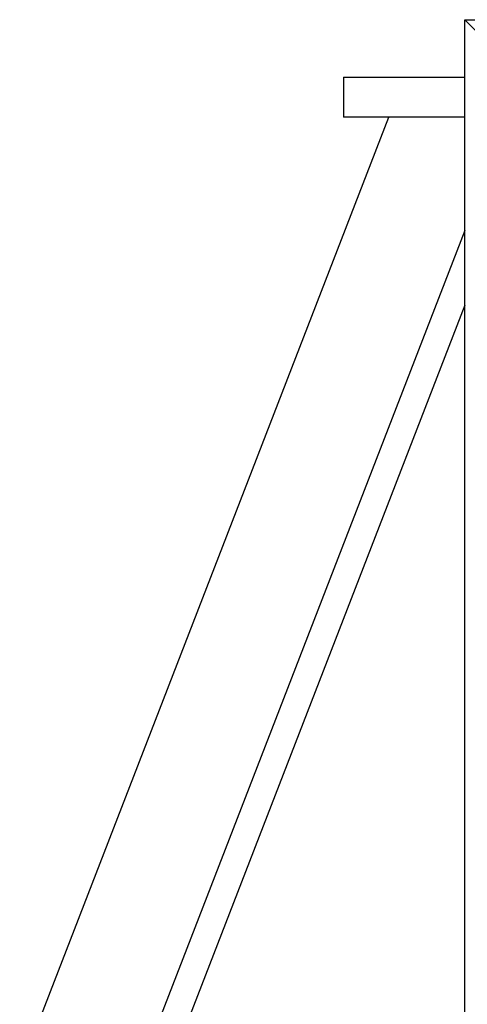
# Model space of a CAD drawing. Header units: inches. Extents: x 0 to 29700, y -16 to 21000.
# Tile 124 of 256: x 6698 to 6811, y 17783 to 18031. Entities that reach past the tile are written whole.
import ezdxf

# ---------------------------------------------------------------- set-up
doc = ezdxf.new("R2010")
doc.units = ezdxf.units.IN
doc.layers.add('1', color=7, linetype='Continuous', true_color=0xffffff)

msp = doc.modelspace()

# ---------------------------------------------------------------- linework, layer by layer
at = {"layer": '1', "color": 2, "linetype": 'Continuous', "lineweight": 25}
for p, q in [((6810.251, 18031.192), (7310.251, 18031.192)), ((6813.051, 18028.392), (6810.251, 18031.192)), ((6810.251, 17231.192), (6810.251, 18031.192)), ((6779.751, 18016.692), (6810.252, 18016.692)), ((6779.751, 18016.692), (6779.751, 18006.692)), ((6698.251, 17766.693), (6791.12, 18006.69)), ((6810.252, 18006.692), (6779.751, 18006.692)), ((6810.25, 17978.186), (6698.251, 17688.749)), ((6810.25, 17959.389), (6704.577, 17686.301))]:
    msp.add_line(p, q, dxfattribs=at)

doc.saveas('drawing.dxf')
